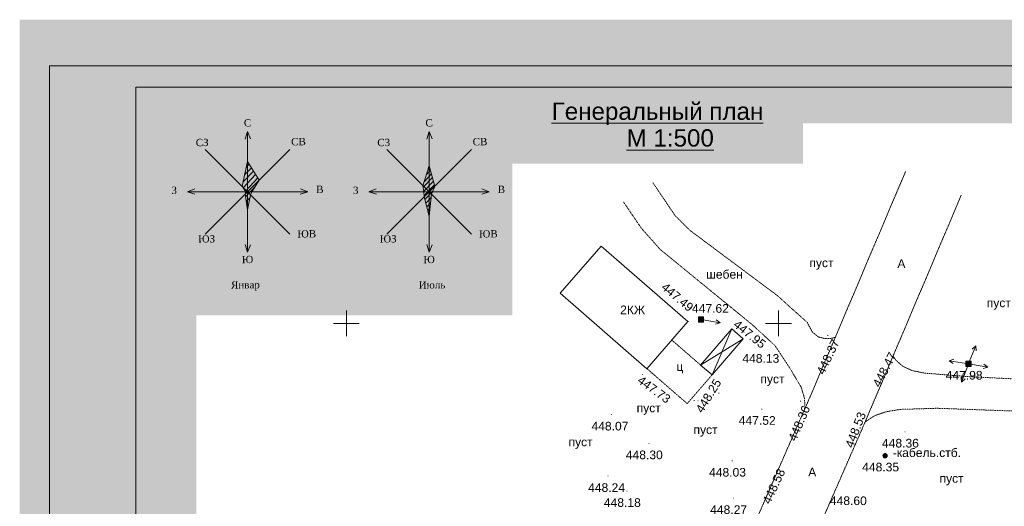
# Model space of a CAD drawing. Header units: millimetres. Extents: x 918404 to 1362154, y 4120617 to 4364104.
# Tile 81 of 256: x 984009 to 1006789, y 4177824 to 4189079. Entities that reach past the tile are written whole.
import ezdxf

# ---------------------------------------------------------------- set-up
doc = ezdxf.new("R2010")
doc.units = ezdxf.units.MM
doc.header["$MEASUREMENT"] = 0
doc.linetypes.add('Д_ТРОТ_ТРУБА', pattern=[1.5, 0.75, -0.75])
for name, color, linetype, lineweight in [('(001) Сетка_Ном._пера__132', 132, 'Continuous', 18), ('(007) Здания_Ном._пера__7', 7, 'Continuous', 18), ('(008) Скульптуры_Ном._пера__7', 7, 'Continuous', 18), ('(016) Кабель_Ном._пера__7', 7, 'Continuous', 18), ('(022) Возд. Линии_Ном._пера__240', 240, 'Continuous', 18), ('(022) Возд. Линии_Ном._пера__7', 7, 'Continuous', 18), ('(025) Дорога_Ном._пера__7', 7, 'Continuous', 18), ('0_Ном._пера__1', 1, 'Continuous', 18), ('0_Ном._пера__174', 174, 'Continuous', 18), ('0_Ном._пера__255', 255, 'Continuous', 18), ('0_Ном._пера__5', 5, 'Continuous', 18), ('0_Ном._пера__7', 7, 'Continuous', 18), ('0_Ном._пера__7_Ном._пера__7', 7, 'Continuous', 18), ('111111111111_Ном._пера__7', 7, 'Continuous', 18), ('ВЫСОТА_Ном._пера__7', 7, 'Continuous', 18), ('Текст_Ном._пера__7', 7, 'Continuous', 18), ('ТОЧКИ_Ном._пера__5', 5, 'Continuous', 18)]:
    doc.layers.add(name, color=color, linetype=linetype, lineweight=lineweight)
doc.styles.add('СГЕНЕРИР_СТИЛЬ_1', font='arial.ttf')
doc.styles.add('СГЕНЕРИР_СТИЛЬ_16', font='arial.ttf')
doc.styles.add('СГЕНЕРИР_СТИЛЬ_2', font='arial.ttf')
doc.styles.add('СГЕНЕРИР_СТИЛЬ_4', font='times.ttf')

msp = doc.modelspace()

# ---------------------------------------------------------------- hatches: boundary and pattern name
at = {"layer": '(022) Возд. Линии_Ном._пера__240', "linetype": 'Continuous'}
h = msp.add_hatch(color=256, dxfattribs=at)
h.paths.add_polyline_path([(999830.7, 4182204.4), (999710.7, 4182204.4), (999710.7, 4182084.4), (999830.7, 4182084.4)])
h.paths.add_polyline_path([(999780.7, 4182144.4, -1.0000337), (999760.7, 4182144.4, -1)], flags=0)
h = msp.add_hatch(color=256, dxfattribs=at)
h.paths.add_polyline_path([(1006020.6, 4181177.2), (1005900.6, 4181177.2), (1005900.6, 4181057.2), (1006020.6, 4181057.2)])
h.paths.add_polyline_path([(1005970.6, 4181117.2, -1.0000337), (1005950.6, 4181117.2, -1)], flags=0)
at = {"layer": '(022) Возд. Линии_Ном._пера__7', "linetype": 'Continuous'}
for points in [[(999778, 4182137.6, 1), (999763.4, 4182151.2, 1)], [(1005967.9, 4181110.4, 1), (1005953.3, 4181124, 1)]]:
    msp.add_hatch(color=256, dxfattribs=at).paths.add_polyline_path(points)
at = {"layer": '0_Ном._пера__1', "linetype": 'Continuous'}
h = msp.add_hatch(dxfattribs=at)
h.set_pattern_fill('Блоки_стеновые', color=256, style=0, pattern_type=2)
h.set_pattern_definition([(46.081, (993546.68, 4185306.39), (-52.125, 54.1296), [])])
h.paths.add_polyline_path([(993480.8, 4185697.5), (993615.2, 4185231.9), (993560.8, 4185097.5), (993537.4, 4185040.9), (993480.8, 4184537.5), (993367.7, 4184984.4), (993339.4, 4185238.9)])
at = {"layer": '0_Ном._пера__255', "linetype": 'Continuous'}
h = msp.add_hatch(color=256, dxfattribs=at)
h.paths.add_polyline_path([(984008.6, 4189078.6), (984008.6, 4158072.3), (1027388.1, 4158072.3), (1027388.1, 4189078.6)])
h.paths.add_polyline_path([(988092.7, 4159234.6), (988092.7, 4186678.8), (1011993.6, 4186678.8), (1011993.6, 4179109.4), (1013230.7, 4179109.4), (1013230.7, 4165243), (1006775.5, 4165243), (1006775.5, 4159234.6)], flags=0)
for points in [[(995407.8, 4182240.2), (987046.5, 4182240.2), (987046.5, 4187172.1), (995407.8, 4187172.1)], [(1001028, 4186678.8), (994821.3, 4186678.8), (994821.3, 4185745), (1001028, 4185745)], [(1002131.8, 4186678.8), (995925.1, 4186678.8), (995925.1, 4185745), (1002131.8, 4185745)]]:
    msp.add_hatch(color=256, dxfattribs=at).paths.add_polyline_path(points)
at = {"layer": '0_Ном._пера__5', "linetype": 'Continuous'}
h = msp.add_hatch(dxfattribs=at)
h.set_pattern_fill('Блоки_стеновые', color=256, style=0, pattern_type=2)
h.set_pattern_definition([(46.723, (989396.66, 4185421.96), (-62.069, 65.918), [])])
h.paths.add_polyline_path([(989240.5, 4185097.5), (989153.2, 4185224.8), (989280.5, 4185797.5), (989549.2, 4185366.2), (989380.5, 4185097.5), (989351.2, 4185026.8), (989280.5, 4184677.5), (989223.9, 4185040.9)])

# ---------------------------------------------------------------- linework, layer by layer
at = {"layer": '(001) Сетка_Ном._пера__132', "linetype": 'Continuous'}
for p, q in [((991565.9, 4182355.1), (991565.9, 4181755.1)), ((1001565.9, 4182355.1), (1001565.9, 4181755.1)), ((991265.9, 4182055.1), (991865.9, 4182055.1)), ((1001265.9, 4182055.1), (1001865.9, 4182055.1))]:
    msp.add_line(p, q, dxfattribs=at)
at = {"layer": '(016) Кабель_Ном._пера__7', "linetype": 'Continuous'}
for p, q in [((1003978.9, 4179002.6), (1004077.9, 4179002.6)), ((1003978.9, 4179001.6), (1004077.9, 4179001.6)), ((1003978.9, 4179000.6), (1004077.9, 4179000.6)), ((1003978.9, 4178999.6), (1004077.9, 4178999.6)), ((1003978.9, 4178998.6), (1004077.9, 4178998.6)), ((1003979.9, 4179006.6), (1004076.9, 4179006.6)), ((1003979.9, 4179005.6), (1004076.9, 4179005.6)), ((1003979.9, 4179004.6), (1004076.9, 4179004.6)), ((1003979.9, 4179003.6), (1004077.9, 4179003.6)), ((1003980.9, 4179010.6), (1004075.9, 4179010.6)), ((1003980.9, 4179009.6), (1004075.9, 4179009.6)), ((1003980.9, 4179008.6), (1004075.9, 4179008.6)), ((1003980.9, 4179007.6), (1004076.9, 4179007.6)), ((1003981.9, 4179012.6), (1004074.9, 4179012.6)), ((1003981.9, 4179011.6), (1004074.9, 4179011.6)), ((1003982.9, 4179014.6), (1004073.9, 4179014.6)), ((1003982.9, 4179013.6), (1004074.9, 4179013.6)), ((1003983.9, 4179016.6), (1004072.9, 4179016.6)), ((1003983.9, 4179015.6), (1004073.9, 4179015.6)), ((1003984.9, 4179018.6), (1004071.9, 4179018.6)), ((1003984.9, 4179017.6), (1004072.9, 4179017.6)), ((1003985.9, 4179020.6), (1004070.9, 4179020.6)), ((1003985.9, 4179019.6), (1004071.9, 4179019.6)), ((1003986.9, 4179021.6), (1004069.9, 4179021.6)), ((1003987.9, 4179023.6), (1004068.9, 4179023.6)), ((1003987.9, 4179022.6), (1004069.9, 4179022.6)), ((1003988.9, 4179024.6), (1004067.9, 4179024.6)), ((1003989.9, 4179025.6), (1004066.9, 4179025.6)), ((1003990.9, 4179026.6), (1004065.9, 4179026.6)), ((1003991.9, 4179027.6), (1004065.9, 4179027.6)), ((1003992.9, 4179028.6), (1004064.9, 4179028.6)), ((1003993.9, 4179029.6), (1004063.9, 4179029.6)), ((1003994.9, 4179030.6), (1004062.9, 4179030.6)), ((1003995.9, 4179031.6), (1004060.9, 4179031.6)), ((1003996.9, 4179032.6), (1004059.9, 4179032.6)), ((1003997.9, 4179033.6), (1004058.9, 4179033.6)), ((1003999.9, 4179034.6), (1004057.9, 4179034.6)), ((1004000.9, 4179035.6), (1004055.9, 4179035.6)), ((1004002.9, 4179036.6), (1004054.9, 4179036.6)), ((1004003.9, 4179037.6), (1004052.9, 4179037.6)), ((1004005.9, 4179038.6), (1004050.9, 4179038.6)), ((1004007.9, 4179039.6), (1004048.9, 4179039.6)), ((1004010.9, 4179040.6), (1004046.9, 4179040.6)), ((1004013.9, 4179041.6), (1004043.9, 4179041.6)), ((1004016.9, 4179042.6), (1004039.9, 4179042.6)), ((1004022.9, 4179043.6), (1004033.9, 4179043.6)), ((1003978.9, 4178997.6), (1004077.9, 4178997.6)), ((1003978.9, 4178996.6), (1004078.9, 4178996.6)), ((1003978.9, 4178995.6), (1004078.9, 4178995.6)), ((1003978.9, 4178994.6), (1004078.9, 4178994.6)), ((1003978.9, 4178993.6), (1004078.9, 4178993.6)), ((1003978.9, 4178992.6), (1004078.9, 4178992.6)), ((1003978.9, 4178991.6), (1004078.9, 4178991.6)), ((1003978.9, 4178990.6), (1004077.9, 4178990.6)), ((1003978.9, 4178989.6), (1004077.9, 4178989.6)), ((1003978.9, 4178988.6), (1004077.9, 4178988.6)), ((1003978.9, 4178987.6), (1004077.9, 4178987.6)), ((1003978.9, 4178986.6), (1004077.9, 4178986.6)), ((1003978.9, 4178985.6), (1004077.9, 4178985.6)), ((1003978.9, 4178984.6), (1004077.9, 4178984.6)), ((1003979.9, 4178983.6), (1004077.9, 4178983.6)), ((1003979.9, 4178982.6), (1004076.9, 4178982.6)), ((1003979.9, 4178981.6), (1004076.9, 4178981.6)), ((1003979.9, 4178980.6), (1004076.9, 4178980.6)), ((1003980.9, 4178979.6), (1004076.9, 4178979.6)), ((1003980.9, 4178978.6), (1004075.9, 4178978.6)), ((1003980.9, 4178977.6), (1004075.9, 4178977.6)), ((1003981.9, 4178976.6), (1004075.9, 4178976.6)), ((1003981.9, 4178975.6), (1004074.9, 4178975.6)), ((1003981.9, 4178974.6), (1004074.9, 4178974.6)), ((1003982.9, 4178973.6), (1004073.9, 4178973.6)), ((1003982.9, 4178972.6), (1004073.9, 4178972.6)), ((1003983.9, 4178971.6), (1004072.9, 4178971.6)), ((1003983.9, 4178970.6), (1004072.9, 4178970.6)), ((1003984.9, 4178969.6), (1004071.9, 4178969.6)), ((1003984.9, 4178968.6), (1004071.9, 4178968.6)), ((1003985.9, 4178967.6), (1004070.9, 4178967.6)), ((1003986.9, 4178966.6), (1004069.9, 4178966.6)), ((1003986.9, 4178965.6), (1004069.9, 4178965.6)), ((1003987.9, 4178964.6), (1004068.9, 4178964.6)), ((1003988.9, 4178963.6), (1004067.9, 4178963.6)), ((1003989.9, 4178962.6), (1004067.9, 4178962.6)), ((1003989.9, 4178961.6), (1004066.9, 4178961.6)), ((1003990.9, 4178960.6), (1004065.9, 4178960.6)), ((1003991.9, 4178959.6), (1004064.9, 4178959.6)), ((1003992.9, 4178958.6), (1004063.9, 4178958.6)), ((1003993.9, 4178957.6), (1004062.9, 4178957.6)), ((1003994.9, 4178956.6), (1004061.9, 4178956.6)), ((1003995.9, 4178955.6), (1004060.9, 4178955.6)), ((1003997.9, 4178954.6), (1004059.9, 4178954.6)), ((1003998.9, 4178953.6), (1004057.9, 4178953.6)), ((1003999.9, 4178952.6), (1004056.9, 4178952.6)), ((1004001.9, 4178951.6), (1004054.9, 4178951.6)), ((1004003.9, 4178950.6), (1004053.9, 4178950.6)), ((1004004.9, 4178949.6), (1004051.9, 4178949.6)), ((1004006.9, 4178948.6), (1004049.9, 4178948.6)), ((1004009.9, 4178947.6), (1004046.9, 4178947.6)), ((1004011.9, 4178946.6), (1004044.9, 4178946.6)), ((1004015.9, 4178945.6), (1004040.9, 4178945.6)), ((1004019.9, 4178944.6), (1004036.9, 4178944.6))]:
    msp.add_line(p, q, dxfattribs=at)
msp.add_circle((1004028.9, 4178993.6), 50, dxfattribs=at)
at = {"layer": '(022) Возд. Линии_Ном._пера__7', "linetype": 'Continuous'}
for p, q in [((999819.4, 4182136.3), (1000214, 4182070.8)), ((999820.4, 4182136.2), (1000215, 4182070.7)), ((1000214, 4182070.8), (1000107.1, 4182037.9)), ((1000215, 4182070.7), (1000108.2, 4182037.7)), ((1000214, 4182070.8), (1000123.5, 4182136.5)), ((1000215, 4182070.7), (1000124.5, 4182136.4)), ((1005979, 4181163), (1006127.7, 4181534.3)), ((1006127.7, 4181534.3), (1006044.1, 4181460.1)), ((1006127.7, 4181534.3), (1006137, 4181422.9)), ((1005516.3, 4181191), (1005623.1, 4181223.9)), ((1005516.3, 4181191), (1005606.7, 4181125.3)), ((1005910.9, 4181125.5), (1005516.3, 4181191)), ((1005942.4, 4181070.2), (1005798.1, 4180697.2)), ((1006009.3, 4181109.1), (1006403.9, 4181043.6)), ((1006403.9, 4181043.6), (1006313.4, 4181109.3)), ((1006403.9, 4181043.6), (1006297.1, 4181010.7)), ((1005798.1, 4180697.2), (1005787.5, 4180808.5)), ((1005798.1, 4180697.2), (1005880.8, 4180772.4))]:
    msp.add_line(p, q, dxfattribs=at)
at = {"layer": '(022) Возд. Линии_Ном._пера__7', "linetype": 'Continuous', "flags": 128}
for points in [[(999710.7, 4182084.4), (999830.7, 4182084.4), (999830.7, 4182204.4), (999710.7, 4182204.4)], [(1005900.6, 4181057.2), (1006020.6, 4181057.2), (1006020.6, 4181177.2), (1005900.6, 4181177.2)]]:
    msp.add_lwpolyline(points, close=True, dxfattribs=at)
at = {"layer": '(022) Возд. Линии_Ном._пера__7', "linetype": 'Continuous'}
for centre in [(999770.7, 4182144.4), (1005960.6, 4181117.2)]:
    msp.add_circle(centre, 10, dxfattribs=at)
at = {"layer": '0_Ном._пера__1', "linetype": 'Continuous'}
for p, q in [((993339.4, 4185238.9), (993480.8, 4185697.5)), ((993615.2, 4185231.9), (993480.8, 4185697.5)), ((993339.4, 4185238.9), (993360.8, 4185097.5)), ((993560.8, 4185097.5), (993615.2, 4185231.9)), ((993360.8, 4185097.5), (993367.7, 4184984.4)), ((993367.7, 4184984.4), (993480.8, 4184537.5)), ((993480.8, 4184537.5), (993537.4, 4185040.9)), ((993537.4, 4185040.9), (993560.8, 4185097.5))]:
    msp.add_line(p, q, dxfattribs=at)
at = {"layer": '0_Ном._пера__174', "linetype": 'Continuous', "flags": 128}
for points in [[(984699.3, 4158734.6), (984699.3, 4188014.6), (1026699.3, 4188014.6), (1026699.3, 4158734.6)], [(986699.3, 4187514.6), (1026199.3, 4187514.6), (1026199.3, 4159234.6), (986699.3, 4159234.6)]]:
    msp.add_lwpolyline(points, close=True, dxfattribs=at)
at = {"layer": '0_Ном._пера__5', "linetype": 'Continuous'}
for p, q in [((989153.2, 4185224.8), (989280.5, 4185797.5)), ((989549.2, 4185366.2), (989280.5, 4185797.5)), ((989153.2, 4185224.8), (989240.5, 4185097.5)), ((989380.5, 4185097.5), (989549.2, 4185366.2)), ((989223.9, 4185040.9), (989240.5, 4185097.5)), ((989223.9, 4185040.9), (989280.5, 4184677.5)), ((989280.5, 4184677.5), (989351.2, 4185026.8)), ((989351.2, 4185026.8), (989380.5, 4185097.5))]:
    msp.add_line(p, q, dxfattribs=at)
at = {"layer": '0_Ном._пера__7', "linetype": 'Continuous'}
for p, q in [((989224.5, 4186318.4), (989280.5, 4186489.7)), ((989280.5, 4183705.3), (989280.5, 4186489.7)), ((989280.5, 4186489.7), (989347.3, 4186320.4)), ((993424.8, 4186318.4), (993480.8, 4186489.7)), ((993480.8, 4183705.3), (993480.8, 4186489.7)), ((993480.8, 4186489.7), (993547.7, 4186320.4)), ((988299.6, 4184116.6), (990261.3, 4186078.4)), ((988299.6, 4186078.4), (990261.3, 4184116.6)), ((992499.9, 4184116.6), (994461.7, 4186078.4)), ((992499.9, 4186078.4), (994461.7, 4184116.6)), ((987888.3, 4185097.5), (988057.6, 4185164.3)), ((990672.7, 4185097.5), (990503.4, 4185164.3)), ((992088.6, 4185097.5), (992257.9, 4185164.3)), ((994873, 4185097.5), (994703.7, 4185164.3)), ((987888.3, 4185097.5), (990672.7, 4185097.5)), ((988059.6, 4185041.5), (987888.3, 4185097.5)), ((990501.3, 4185041.5), (990672.7, 4185097.5)), ((992088.6, 4185097.5), (994873, 4185097.5)), ((992260, 4185041.5), (992088.6, 4185097.5)), ((994701.7, 4185041.5), (994873, 4185097.5)), ((989224.5, 4183876.6), (989280.5, 4183705.3)), ((989280.5, 4183705.3), (989347.3, 4183874.6)), ((993424.8, 4183876.6), (993480.8, 4183705.3)), ((993480.8, 4183705.3), (993547.7, 4183874.6))]:
    msp.add_line(p, q, dxfattribs=at)
at = {"layer": '0_Ном._пера__7', "linetype": 'Д_ТРОТ_ТРУБА', "flags": 128}
for points in [[(1004502.2, 4185564.1), (1002296.8, 4180360.8), (1000970.5, 4177328.1), (996799.8, 4167043), (995330, 4163418.3)], [(998654.6, 4185314.1), (999168.4, 4184553.4), (999498.6, 4184218.1), (1000128, 4183748.8), (1001534.9, 4182699.8), (1002231.5, 4182073.6), (1002347.6, 4181853.9), (1002491.9, 4181739.4), (1002637.8, 4181702.3), (1002771.2, 4181702.3), (1002889.5, 4181736.2)], [(1005791.2, 4185017.7), (1003582.7, 4179807.1), (1002260.8, 4176784.5), (998097.2, 4166516.9), (996627.4, 4162892.2)], [(1002177.7, 4180088.5), (1002164.9, 4180322.7), (1002090.4, 4180574.4), (1001836.7, 4181003.2), (1001484.7, 4181540.3), (1000959.3, 4182022), (998828.9, 4183763), (998384.3, 4184264.6), (997981.9, 4184857.6)], [(1011817.9, 4180551.7), (1006067.7, 4180815.2), (1004932.8, 4180905.2), (1004651.5, 4180964.4), (1004444.5, 4181060.1), (1004294.8, 4181188.6), (1004213, 4181294.3)], [(1003568.5, 4179774.7), (1003790.3, 4179920.3), (1004065.5, 4180014.1), (1004386.9, 4180065.3), (1005232.4, 4180091.1), (1011817.9, 4179855.5)]]:
    msp.add_lwpolyline(points, dxfattribs=at)
at = {"layer": '0_Ном._пера__7', "linetype": 'Continuous', "flags": 128}
for points in [[(999469.6, 4182100.2), (997460.1, 4183843.5), (996511.6, 4182750.1), (998521.1, 4181006.9)], [(1000484.8, 4181926.3), (1000750.1, 4181696.1), (1000026.2, 4180861.7), (999760.9, 4181091.8)]]:
    msp.add_lwpolyline(points, close=True, dxfattribs=at)
msp.add_lwpolyline([(1000750.1, 4181696.1), (999760.9, 4181091.8), (1000026.2, 4180861.7), (1000484.8, 4181926.3)], dxfattribs=at)
at = {"layer": '0_Ном._пера__7', "linetype": 'Д_ТРОТ_ТРУБА', "flags": 128}
msp.add_lwpolyline([(1000026.2, 4180861.7), (999095.5, 4181669.1), (998521.1, 4181006.9), (999451.7, 4180199.5)], close=True, dxfattribs=at)
at = {"layer": 'ТОЧКИ_Ном._пера__5', "linetype": 'Continuous'}
for p, q in [((999469.6, 4182100.2), (999479.6, 4182100.2)), ((999770.7, 4182144.4), (999780.7, 4182144.4)), ((1000484.8, 4181926.3), (1000494.8, 4181926.3)), ((1002701.8, 4181770.5), (1002711.8, 4181770.5)), ((1001040.1, 4181627), (1001050.1, 4181627)), ((1004163.2, 4181110.5), (1004173.2, 4181110.5)), ((1005960.6, 4181117.2), (1005970.6, 4181117.2)), ((998410.3, 4180875.7), (998420.3, 4180875.7)), ((998675.1, 4180873.3), (998685.1, 4180873.3)), ((1000026.2, 4180861.7), (1000036.2, 4180861.7)), ((1000178.8, 4180443), (1000188.8, 4180443)), ((999608, 4180273.7), (999618, 4180273.7)), ((999698.7, 4180261.6), (999708.7, 4180261.6)), ((1002067.7, 4180253), (1002077.7, 4180253)), ((997690.1, 4179949.7), (997700.1, 4179949.7)), ((1001173.6, 4180071.6), (1001183.6, 4180071.6)), ((1003582.7, 4179807.1), (1003592.7, 4179807.1)), ((1004486.3, 4179546.2), (1004496.3, 4179546.2)), ((998560.8, 4179275.4), (998570.8, 4179275.4)), ((1000486.8, 4178872.7), (1000496.8, 4178872.7)), ((1004028.9, 4178993.6), (1004038.9, 4178993.6)), ((997612, 4178527.8), (997622, 4178527.8)), ((998052.8, 4178172.5), (998062.8, 4178172.5)), ((1000511.9, 4178009), (1000521.9, 4178009))]:
    msp.add_line(p, q, dxfattribs=at)

# ---------------------------------------------------------------- texts
at = {"layer": '(007) Здания_Ном._пера__7', "linetype": 'Continuous', "insert": (997900.9, 4182267.5), "char_height": 200, "attachment_point": 7, "style": 'СГЕНЕРИР_СТИЛЬ_1'}
msp.add_mtext('{2КЖ}', dxfattribs=at)
at = {"layer": '(008) Скульптуры_Ном._пера__7', "linetype": 'Continuous', "char_height": 200, "attachment_point": 7, "style": 'СГЕНЕРИР_СТИЛЬ_1'}
for insert in [(1002278.3, 4183294.5), (1006383, 4182368.5), (1001145.4, 4180608.9), (998282.4, 4179938.2), (999598.2, 4179434.6), (996707, 4179152.2), (1005290.6, 4178308.9)]:
    msp.add_mtext('{пуст}', dxfattribs=dict(at, insert=insert))
at = {"layer": '(016) Кабель_Ном._пера__7', "linetype": 'Continuous', "insert": (1004210.1, 4178960.5), "char_height": 200, "attachment_point": 7, "style": 'СГЕНЕРИР_СТИЛЬ_1'}
msp.add_mtext('{-кабель.стб.}', dxfattribs=at)
at = {"layer": '(025) Дорога_Ном._пера__7', "linetype": 'Continuous', "char_height": 200, "attachment_point": 7, "style": 'СГЕНЕРИР_СТИЛЬ_1'}
for s, insert in [('{A}', (1004315.1, 4183335.5)), ('{шебен}', (999890.4, 4183087)), ('{ц}', (999201.1, 4180898.2)), ('{A}', (1002251.8, 4178515.4))]:
    msp.add_mtext(s, dxfattribs=dict(at, insert=insert))
at = {"layer": '0_Ном._пера__7_Ном._пера__7', "linetype": 'Continuous', "char_height": 400, "attachment_point": 8, "style": 'СГЕНЕРИР_СТИЛЬ_16'}
for s, insert in [('{\\LГенеральный план }', (998764.5, 4186641.4)), ('{\\L    М 1:500}', (998749.5, 4186138.5))]:
    msp.add_mtext(s, dxfattribs=dict(at, insert=insert))
at = {"layer": '111111111111_Ном._пера__7', "linetype": 'Continuous', "char_height": 168.75, "attachment_point": 2, "rotation": 0.60736, "style": 'СГЕНЕРИР_СТИЛЬ_4'}
for s, insert in [('{С}', (989279.5, 4186778.2)), ('{С}', (993479.9, 4186778.2)), ('{СЗ}', (988230.4, 4186323.2)), ('{СВ}', (990457.8, 4186342.8)), ('{СЗ}', (992430.8, 4186323.2)), ('{СВ}', (994658.1, 4186342.8)), ('{З}', (987582.3, 4185216.5)), ('{В}', (990952, 4185239.5)), ('{З}', (991782.7, 4185216.5)), ('{В}', (995152.4, 4185239.5)), ('{ЮЗ}', (988332.5, 4184093.7)), ('{ЮВ}', (990650, 4184210.5)), ('{ЮЗ}', (992532.8, 4184093.7)), ('{ЮВ}', (994850.3, 4184210.5)), ('{Ю}', (989279.5, 4183616.8)), ('{Ю}', (993479.9, 4183616.8)), ('{Январ }', (989230.5, 4183031.5)), ('{Июль }', (993547.4, 4183031.1))]:
    msp.add_mtext(s, dxfattribs=dict(at, insert=insert))
at = {"layer": 'ВЫСОТА_Ном._пера__7', "linetype": 'Continuous', "char_height": 200, "attachment_point": 4, "style": 'СГЕНЕРИР_СТИЛЬ_1'}
for s, insert, rotation in [('{447.49}', (998899.7, 4182937.6), 319.79075), ('{447.95}', (1000564.6, 4182070.7), 321.386), ('{448.37}', (1002528.8, 4180892.9), 64.88343), ('{448.47}', (1003822, 4180604.2), 62.77779), ('{447.73}', (998341.1, 4180776.7), 323.86195), ('{448.25}', (999721, 4180015.2), 58.4215), ('{448.36}', (1001873.9, 4179352.5), 66.60707), ('{448.53}', (1003193.9, 4179193.7), 68.95553), ('{448.58}', (1001277.5, 4177899.1), 65.03862)]:
    msp.add_mtext(s, dxfattribs=dict(at, insert=insert, rotation=rotation))
for s, insert in [('{447.62}', (999562.2, 4182399.1)), ('{448.13}', (1000728.5, 4181242.2)), ('{447.98}', (1005432.1, 4180853.4)), ('{447.52}', (1000645.1, 4179807.9)), ('{448.07}', (997237.6, 4179676.6)), ('{448.36}', (1003957.8, 4179282.3)), ('{448.30}', (998032.3, 4179011.6)), ('{448.35}', (1003500.3, 4178729.8)), ('{448.03}', (999958.3, 4178608.9)), ('{448.24}', (997159.6, 4178254.7)), ('{448.18}', (997524.3, 4177908.8)), ('{448.27}', (999983.4, 4177745.2))]:
    msp.add_mtext(s, dxfattribs=dict(at, insert=insert))
at = {"layer": 'Текст_Ном._пера__7', "linetype": 'Continuous', "insert": (1002753.5, 4177849.6), "char_height": 200, "attachment_point": 7, "style": 'СГЕНЕРИР_СТИЛЬ_2'}
msp.add_mtext('{448.60}', dxfattribs=at)

doc.saveas('drawing.dxf')
